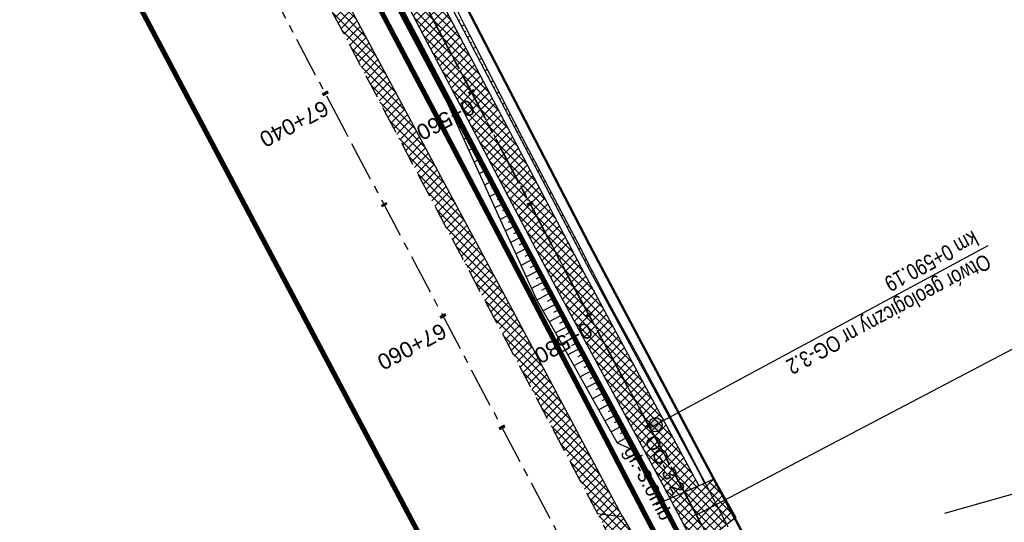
# Model space of a CAD drawing. Header units: metres. Extents: x 7529615 to 7533751, y 5721195 to 5727898.
# Tile 120 of 138: x 7529943 to 7530021, y 5727268 to 5727308. Entities that reach past the tile are written whole.
import ezdxf

# ---------------------------------------------------------------- set-up
doc = ezdxf.new("R2010")
doc.units = ezdxf.units.M
for name, pattern in [('CENTER', [50.8, 31.75, -6.35, 6.35, -6.35]), ('CENTER2', [28.575, 19.05, -3.175, 3.175, -3.175]), ('HIDDEN', [9.525, 6.35, -3.175])]:
    doc.linetypes.add(name, pattern=pattern)
for name, color, linetype in [('C-DROGI-SYTUACJA-ETYKIETY', 7, 'Continuous'), ('D-hatch-pobocza', 131, 'Continuous'), ('D-hatch-zjazdy-BA', 244, 'Continuous'), ('D-hatch-zjazdy-kruszywo', 111, 'Continuous'), ('D-otw-geotechniczne', 4, 'Continuous'), ('D-pobocza', 60, 'Continuous'), ('D-rowy', 160, 'Continuous'), ('D-skarpa', 2, 'Continuous'), ('D-skarpa-kreskowanie', 2, 'Continuous')]:
    doc.layers.add(name, color=color, linetype=linetype)
for name, color, linetype, lineweight, true_color in [('D-hatch-ciag-pieszo-rowerowy', 7, 'Continuous', 13, 0xff9f80), ('D-linia-podzialowa-ZRID', 7, 'Continuous', 50, 0x40ff00), ('D-podzialy-dzialek-etap-III', 7, 'Continuous', 30, 0xff0040)]:
    doc.layers.add(name, color=color, linetype=linetype, lineweight=lineweight, true_color=true_color)
for name, color, linetype, lineweight in [('D-krawędzie', 3, 'Continuous', 30), ('D-obrzeża', 2, 'Continuous', 30), ('D-otw-geotechniczne-opis', 7, 'Continuous', 30), ('D-oś', 2, 'CENTER', 30), ('D-pas-drogowy', 7, 'HIDDEN', 50), ('D-zjazdy', 202, 'Continuous', 30), ('D-zjazdy-opis', 202, 'Continuous', 30)]:
    doc.layers.add(name, color=color, linetype=linetype, lineweight=lineweight)
doc.layers.add('poprzeczki', color=7, linetype='Continuous', true_color=0x0000c7)
doc.styles.add('2mm08', font='arial.ttf', dxfattribs={"width": 0.8})
doc.styles.add('ARIAL', font='arial.ttf', dxfattribs={"height": 1})
doc.styles.get("Standard").update_dxf_attribs({"font": 'arial.ttf'})
pattern_1 = [(45, (0, 0), (-0.33675960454, 0.33675960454), []), (135, (0, 0), (-0.33675960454, -0.33675960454), [])]

# ---------------------------------------------------------------- blocks, each defined once
blk = doc.blocks.new('AeccTickLine')
at = {"color": 0, "linetype": 'ByBlock', "lineweight": -2}
blk.add_line((0, 1), (0, -1), dxfattribs=at)
blk = doc.blocks.new('otwor')
at = {"layer": 'D-otw-geotechniczne', "lineweight": 25}
h = blk.add_hatch(color=256, dxfattribs=at)
edge = h.paths.add_edge_path()
edge.add_arc((0, 0), 1.16, 0, 360)
blk.add_circle((0, 0), 1.16, dxfattribs=at)

msp = doc.modelspace()

# ---------------------------------------------------------------- hatches: boundary and pattern name
at = {"layer": 'D-hatch-ciag-pieszo-rowerowy'}
h = msp.add_hatch(dxfattribs=at)
h.set_pattern_fill('ANSI37', color=256, scale=0.15, style=0)
h.set_pattern_definition(pattern_1)
h.paths.add_polyline_path([(7529994.115, 5727270.039), (7529996.409, 5727271.048), (7529995.888, 5727272.04), (7529987.333, 5727287.9), (7529970.791, 5727319.398), (7529945.39, 5727367.318), (7529919.647, 5727417.711), (7529903.693, 5727447.921), (7529879.894, 5727492.595), (7529862.565, 5727525.262), (7529859.536, 5727525.637), (7529877.686, 5727491.422), (7529901.485, 5727446.75), (7529917.429, 5727416.559), (7529943.172, 5727366.164), (7529968.58, 5727318.231), (7529985.127, 5727286.725), (7529993.681, 5727270.865)])
at = {"layer": 'D-hatch-pobocza'}
h = msp.add_hatch(dxfattribs=at)
h.set_pattern_fill('ANSI37', color=256, scale=0.15, style=0)
h.set_pattern_definition(pattern_1)
h.paths.add_polyline_path([(7529905.34, 5727429.09), (7529892.28, 5727453.58), (7529881.53, 5727473.69), (7529872.27, 5727491.4), (7529857.46, 5727519.14), (7529841.38, 5727549.79), (7529827.75, 5727575.78), (7529816.4, 5727596.89), (7529800.43, 5727627.4), (7529788.07, 5727650.98), (7529775.85, 5727673.83), (7529761.3, 5727701.31), (7529749.89, 5727722.83), (7529745.5, 5727731.66), (7529738.971, 5727744.085), (7529737.465, 5727743.316), (7529742.213, 5727734.302), (7529762.326, 5727696.274), (7529777.785, 5727667.006), (7529799.322, 5727626.3), (7529822.193, 5727583.156), (7529846.924, 5727536.347), (7529864.752, 5727502.663), (7529900.459, 5727434.965), (7529935.352, 5727369.308), (7529971.476, 5727300.786), (7529988.361, 5727268.841), (7529990.28, 5727268.6), (7529990.329, 5727268.617), (7529981.66, 5727284.96), (7529968.42, 5727309.6), (7529956.4, 5727332.85), (7529943.52, 5727357.04), (7529932.32, 5727378.32), (7529916.68, 5727408.01)])
at = {"layer": 'D-hatch-zjazdy-BA'}
h = msp.add_hatch(dxfattribs=at)
h.set_pattern_fill('ANSI37', color=256, scale=0.15, style=0)
h.set_pattern_definition(pattern_1)
h.paths.add_polyline_path([(7529996.2, 5727266.069), (7529999.357, 5727268.527), (7529997.636, 5727271.592), (7529994.115, 5727270.039)])
at = {"layer": 'D-hatch-zjazdy-kruszywo'}
h = msp.add_hatch(dxfattribs=at)
h.set_pattern_fill('ANSI37', color=256, scale=0.15, style=0)
h.set_pattern_definition(pattern_1)
h.paths.add_polyline_path([(7529990.329, 5727268.617), (7529990.28, 5727268.6), (7529988.361, 5727268.841), (7529991.738, 5727262.452), (7529993.271, 5727263.708)])

# ---------------------------------------------------------------- linework, layer by layer
at = {"layer": 'D-krawędzie', "linetype": 'HIDDEN', "ltscale": 0.3}
msp.add_lwpolyline([(7529737.465, 5727743.316), (7529742.213, 5727734.302), (7529762.326, 5727696.274), (7529777.785, 5727667.006), (7529799.322, 5727626.3), (7529822.193, 5727583.156), (7529846.924, 5727536.347), (7529864.752, 5727502.663), (7529900.459, 5727434.965), (7529935.352, 5727369.308), (7529971.476, 5727300.786), (7530006.702, 5727234.141)], dxfattribs=at)
at = {"layer": 'D-linia-podzialowa-ZRID', "color": 12, "ltscale": 15, "true_color": 0xc70000}
msp.add_lwpolyline([(7529715.573, 5727792.968), (7529717.68, 5727794.024), (7529736.275, 5727758.647), (7529744.511, 5727750.406), (7529750.283, 5727738.55), (7529777.109, 5727687.569), (7529796.515, 5727651.33), (7529814.938, 5727616.793), (7529839.007, 5727572.304), (7529860.618, 5727532.509), (7529882.349, 5727491.504), (7529904.865, 5727449.096), (7529920.747, 5727418.885), (7529946.677, 5727368.547), (7529972.025, 5727320.573), (7529987.74, 5727290.153), (7529996.497, 5727273.662), (7530017.541, 5727234.203)], dxfattribs=at)
at = {"layer": 'D-obrzeża'}
for points in [[(7529996.408, 5727271.05), (7529995.888, 5727272.04), (7529987.333, 5727287.9), (7529970.791, 5727319.398), (7529945.39, 5727367.318), (7529919.647, 5727417.711), (7529903.693, 5727447.921), (7529879.894, 5727492.595), (7529858.761, 5727532.432), (7529838.856, 5727569.487), (7529813.479, 5727616.01), (7529794.958, 5727650.503), (7529776.019, 5727686.408), (7529748.844, 5727737.805), (7529744.118, 5727746.741, 0.071785), (7529740.753, 5727751.358), (7529739.549, 5727752.592, -0.071658), (7529736.189, 5727757.2), (7529717.235, 5727792.995)], [(7530013.813, 5727232.534), (7529993.681, 5727270.865), (7529985.127, 5727286.725), (7529968.58, 5727318.231), (7529943.172, 5727366.164), (7529917.429, 5727416.559), (7529901.485, 5727446.75), (7529877.686, 5727491.422), (7529856.555, 5727531.255), (7529836.657, 5727568.297), (7529811.281, 5727614.82), (7529792.751, 5727649.328), (7529773.808, 5727685.242), (7529746.633, 5727736.639), (7529746.633, 5727736.639), (7529742.077, 5727745.253, 0.071785), (7529738.712, 5727749.87), (7529737.508, 5727751.104, -0.071658), (7529734.148, 5727755.712), (7529715.008, 5727791.858)]]:
    msp.add_lwpolyline(points, format="xyb", dxfattribs=at)
at = {"layer": 'D-otw-geotechniczne-opis', "linetype": 'Continuous'}
msp.add_line((7529992.529, 5727275.634), (7530019.377, 5727290.116), dxfattribs=at)
at = {"layer": 'D-oś', "ltscale": 0.1}
msp.add_lwpolyline([(7530003.607, 5727232.506), (7529968.381, 5727299.153), (7529932.259, 5727367.671), (7529897.365, 5727433.327), (7529861.657, 5727501.028), (7529843.829, 5727534.712), (7529819.1, 5727581.518), (7529796.228, 5727624.663), (7529774.69, 5727665.371), (7529759.232, 5727694.637), (7529739.12, 5727732.663), (7529700.238, 5727806.043)], dxfattribs=at)
at = {"layer": 'D-oś', "ltscale": 0.03}
msp.add_lwpolyline([(7529714.301, 5727795.865), (7529735.169, 5727756.456, 0.071658), (7529738.529, 5727751.848), (7529739.732, 5727750.614, -0.071785), (7529743.098, 5727745.997), (7529747.739, 5727737.221), (7529774.913, 5727685.825), (7529793.855, 5727649.915), (7529812.38, 5727615.415), (7529837.757, 5727568.892), (7529857.658, 5727531.843), (7529878.79, 5727492.008), (7529902.589, 5727447.335), (7529918.538, 5727417.135), (7529944.281, 5727366.741), (7529969.685, 5727318.815), (7529986.23, 5727287.312), (7529994.785, 5727271.452), (7530014.919, 5727233.118)], format="xyb", dxfattribs=at)
at = {"layer": 'D-oś', "linetype": 'CENTER2', "lineweight": 35, "ltscale": 0.2}
msp.add_lwpolyline([(7529714.301, 5727795.865), (7529735.169, 5727756.456, 0.071658), (7529738.529, 5727751.848), (7529739.732, 5727750.614, -0.071785), (7529743.098, 5727745.997), (7529747.739, 5727737.221), (7529774.913, 5727685.825), (7529793.855, 5727649.915), (7529812.38, 5727615.415), (7529837.757, 5727568.892), (7529857.658, 5727531.843), (7529878.79, 5727492.008), (7529902.589, 5727447.335), (7529918.538, 5727417.135), (7529944.281, 5727366.741), (7529969.685, 5727318.815), (7529986.23, 5727287.312), (7529994.785, 5727271.452), (7530014.919, 5727233.118)], format="xyb", dxfattribs=at)
at = {"layer": 'D-pas-drogowy', "ltscale": 0.2, "flags": 128}
msp.add_lwpolyline([(7531633.019, 5724182.834, 0.4, 0.4, 0), (7531617.559, 5724211.608, 0.4, 0.4, 0), (7531566.784, 5724302.736, 0.4, 0.4, 0), (7531538.419, 5724356.47, 0.4, 0.4, 0), (7531526.32, 5724379.39, 0.4, 0.4, 0), (7531516.102, 5724393.607, 0.4, 0.4, 0.001485), (7531513.78, 5724396.838, 0.4, 0.4, 0), (7531501.87, 5724413.41, 0.4, 0.4, 0), (7531474.926, 5724464.508, 0.4, 0.4, 0), (7531446.2, 5724518.992, 0.4, 0.4, 0), (7531424.962, 5724559.262, 0.4, 0.4, 0), (7531398.444, 5724609.566, 0.4, 0.4, 0), (7531379.647, 5724645.216, 0.4, 0.4, 0), (7531365.23, 5724672.56, 0.4, 0.4, 0), (7531341.306, 5724717.915, 0.4, 0.4, 0), (7531312.9, 5724771.789, 0.4, 0.4, 0), (7531292.591, 5724810.307, 0.4, 0.4, 0), (7531259.392, 5724873.271, 0.4, 0.4, 0), (7531233.74, 5724921.923, 0.4, 0.4, 0), (7531203.073, 5724980.092, 0.4, 0.4, 0), (7531173.471, 5725036.225, 0.4, 0.4, 0), (7531168.27, 5725046.09, 0.4, 0.4, 0), (7531172.29, 5725062.58, 0.4, 0.4, 0), (7531166.31, 5725074.58, 0.4, 0.4, 0), (7531150.32, 5725079.6, 0.4, 0.4, 0), (7531141.5, 5725096.43, 0.4, 0.4, 0), (7531109.312, 5725157.814, 0.4, 0.4, 0), (7531086.641, 5725201.048, 0.4, 0.4, 0), (7531059.198, 5725253.384, 0.4, 0.4, 0), (7531028.207, 5725312.489, 0.4, 0.4, 0), (7530999.105, 5725367.99, 0.4, 0.4, 0), (7530956.248, 5725449.725, 0.4, 0.4, 0), (7530924.398, 5725510.464, 0.4, 0.4, 0), (7530897.51, 5725561.74, 0.4, 0.4, 0), (7530894.46, 5725566.14, 0.4, 0.4, 0), (7530892.16, 5725570.49, 0.4, 0.4, 0), (7530869.363, 5725613.307, 0.4, 0.4, 0), (7530861.694, 5725627.705, 0.4, 0.4, 0), (7530852.74, 5725644.52, 0.4, 0.4, 0), (7530831.51, 5725684.2, 0.4, 0.4, 0), (7530811.13, 5725722.52, 0.4, 0.4, 0), (7530792.348, 5725757.941, 0.4, 0.4, 0), (7530768.03, 5725803.8, 0.4, 0.4, 0), (7530748.769, 5725840.179, 0.4, 0.4, 0), (7530727.7, 5725879.97, 0.4, 0.4, 0), (7530712.098, 5725909.545, 0.4, 0.4, 0), (7530693.644, 5725944.645, 0.4, 0.4, 0), (7530665.702, 5725997.539, 0.4, 0.4, 0), (7530641.76, 5726042.88, 0.4, 0.4, 0), (7530616.5, 5726091.48, 0.4, 0.4, 0), (7530604.628, 5726114.32, 0.4, 0.4, -0.007763), (7530602.5, 5726118.43, 0.4, 0.4, 0), (7530603.992, 5726123.395, 0.4, 0.4, 0), (7530606.53, 5726131.84, 0.4, 0.4, 0), (7530603.27, 5726136.83, 0.4, 0.4, 0), (7530593.776, 5726151.369, 0.4, 0.4, 0), (7530590.203, 5726156.84, 0.4, 0.4, 0), (7530583.3, 5726167.41, 0.4, 0.4, 0), (7530580.578, 5726170.428, 0.4, 0.4, 0), (7530575.85, 5726175.67, 0.4, 0.4, 0), (7530569.01, 5726186.66, 0.4, 0.4, 0), (7530562.555, 5726199.189, 0.4, 0.4, 0), (7530555.67, 5726211.39, 0.4, 0.4, 0), (7530548.29, 5726224.23, 0.4, 0.4, 0), (7530540.58, 5726237.71, 0.4, 0.4, 0), (7530532.68, 5726252.65, 0.4, 0.4, 0), (7530524.06, 5726269.35, 0.4, 0.4, 0), (7530502.82, 5726309.91, 0.4, 0.4, 0), (7530488.83, 5726336.63, 0.4, 0.4, 0), (7530466.03, 5726380.16, 0.4, 0.4, 0), (7530438.47, 5726432.77, 0.4, 0.4, 0), (7530424.53, 5726459.09, 0.4, 0.4, 0), (7530401.63, 5726502.97, 0.4, 0.4, 0), (7530383.38, 5726538.06, 0.4, 0.4, 0), (7530353.97, 5726593.52, 0.4, 0.4, 0), (7530338.47, 5726622.74, 0.4, 0.4, 0), (7530322.01, 5726653.88, 0.4, 0.4, 0), (7530297.54, 5726700.33, 0.4, 0.4, 0), (7530287.38, 5726719.6, 0.4, 0.4, 0), (7530285.95, 5726722.316, 0.4, 0.4, 0), (7530280.26, 5726733.12, 0.4, 0.4, 0), (7530266.73, 5726758.74, 0.4, 0.4, 0), (7530260.42, 5726770.47, 0.4, 0.4, 0), (7530253.25, 5726783.82, 0.4, 0.4, 0), (7530244.95, 5726799.33, 0.4, 0.4, 0), (7530239.39, 5726808.49, 0.4, 0.4, 0), (7530238.29, 5726807.9, 0.4, 0.4, 0), (7530218.11, 5726850.67, 0.4, 0.4, 0), (7530175.907, 5726928.168, 0.4, 0.4, 0), (7530096.68, 5727076.15, 0.4, 0.4, 0), (7530094.68, 5727079.89, 0.4, 0.4, 0), (7530064.597, 5727135.523, 0.4, 0.4, 0), (7530046.731, 5727168.892, 0.4, 0.4, 0), (7530025.803, 5727208.461, 0.4, 0.4, 0), (7530012.847, 5727232.979, 0.4, 0.4, 0), (7529994.15, 5727268.45, 0.4, 0.4, 0), (7529981.671, 5727291.93, 0.4, 0.4, 0), (7529949.89, 5727351.73, 0.4, 0.4, 0), (7529924.75, 5727399.03, 0.4, 0.4, 0), (7529915.516, 5727417.1, 0.4, 0.4, 0), (7529885.83, 5727475.19, 0.4, 0.4, 0), (7529862.56, 5727519.97, 0.4, 0.4, 0), (7529852.985, 5727538.191, 0.4, 0.4, 0), (7529836.513, 5727569.511, 0.4, 0.4, 0), (7529815.369, 5727609.141, 0.4, 0.4, 0), (7529792.795, 5727651.247, 0.4, 0.4, 0), (7529774.199, 5727685.858, 0.4, 0.4, 0), (7529746.966, 5727736.059, 0.4, 0.4, 0), (7529733.92, 5727757.62, 0.4, 0.4, 0), (7529708.607, 5727806.389, 0.4, 0.4, 0), (7529688.492, 5727796.345, 0.4, 0.4, 0), (7529723.55, 5727729.88, 0.4, 0.4, 0), (7529725.42, 5727730.2, 0.4, 0.4, 0), (7529735.38, 5727711.28, 0.4, 0.4, 0), (7529739.21, 5727707.77, 0.4, 0.4, 0), (7529753.31, 5727681.13, 0.4, 0.4, 0), (7529755.178, 5727682.114, 0.4, 0.4, 0), (7529792.102, 5727611.923, 0.4, 0.4, 0), (7529811.741, 5727574.662, 0.4, 0.4, 0), (7529835.194, 5727530.193, 0.4, 0.4, 0), (7529857.56, 5727487.787, 0.4, 0.4, 0), (7529875.155, 5727454.426, 0.4, 0.4, 0), (7529890.63, 5727425.131, 0.4, 0.4, 0), (7529900.671, 5727406.159, 0.4, 0.4, 0), (7529953.284, 5727306.747, 0.4, 0.4, 0), (7529983.208, 5727250.207, 0.4, 0.4, 0), (7530015.379, 5727189.42, 0.4, 0.4, 0), (7530062.319, 5727099.625, 0.4, 0.4, 0), (7530100.06, 5727027.16, 0.4, 0.4, 0), (7530105.06, 5727018.32, 0.4, 0.4, 0), (7530143.175, 5726945.066, 0.4, 0.4, 0), (7530170.547, 5726892.961, 0.4, 0.4, 0), (7530195.92, 5726850.75, 0.4, 0.4, 0), (7530194.71, 5726849.15, 0.4, 0.4, 0), (7530197.22, 5726845.06, 0.4, 0.4, 0), (7530254.03, 5726738.21, 0.4, 0.4, 0), (7530261.371, 5726724.163, 0.4, 0.4, 0), (7530281.54, 5726685.57, 0.4, 0.4, 0), (7530289.214, 5726671.967, 0.4, 0.4, 0), (7530300.51, 5726651.778, 0.4, 0.4, 0), (7530303.939, 5726645.168, 0.4, 0.4, 0), (7530334.708, 5726583.665, 0.4, 0.4, 0), (7530397.759, 5726458.5, 0.4, 0.4, 0), (7530450.41, 5726357.28, 0.4, 0.4, 0), (7530482.4, 5726303.41, 0.4, 0.4, 0), (7530483.688, 5726301.003, 0.4, 0.4, 0), (7530491.35, 5726283.94, 0.4, 0.4, 0), (7530512.67, 5726243.78, 0.4, 0.4, 0), (7530529.43, 5726209.46, 0.4, 0.4, 0), (7530571.29, 5726130.56, 0.4, 0.4, 0), (7530581.28, 5726107.21, 0.4, 0.4, 0), (7530591.16, 5726088.44, 0.4, 0.4, 0), (7530597.42, 5726080.68, 0.4, 0.4, 0), (7530607.21, 5726063.51, 0.4, 0.4, 0), (7530610.82, 5726061.93, 0.4, 0.4, 0), (7530634.935, 5726016.147, 0.4, 0.4, 0), (7530642.914, 5726001.078, 0.4, 0.4, 0), (7530695.12, 5725902.09, 0.4, 0.4, 0), (7530708.718, 5725876.303, 0.4, 0.4, 0), (7530755.54, 5725787.51, 0.4, 0.4, 0), (7530802.56, 5725694.925, 0.4, 0.4, 0), (7530840.085, 5725624.059, 0.4, 0.4, 0), (7530865.243, 5725577.494, 0.4, 0.4, 0), (7530914.557, 5725484.684, 0.4, 0.4, 0), (7530964.182, 5725390.836, 0.4, 0.4, 0), (7531008.007, 5725307.954, 0.4, 0.4, 0), (7531059.253, 5725211.041, 0.4, 0.4, 0), (7531127.66, 5725081.67, 0.4, 0.4, 0), (7531345.12, 5724669.94, 0.4, 0.4, 0), (7531388.464, 5724586.93, 0.4, 0.4, 0), (7531412.35, 5724541.183, 0.4, 0.4, 0), (7531482.09, 5724407.62, 0.4, 0.4, 0), (7531504.02, 5724366.79, 0.4, 0.4, 0), (7531519.374, 5724337.52, 0.4, 0.4, 0), (7531563.749, 5724252.932, 0.4, 0.4, 0), (7531602.175, 5724179.681, 0.4, 0.4, 0), (7531619.177, 5724147.204, 0.4, 0.4, 0), (7531625.038, 5724135.635, 0.4, 0.4, 0), (7531656.796, 5724073.316, 0.4, 0.4, 0), (7531675.12, 5724037.36, 0.4, 0.4, 0), (7531682.71, 5724022.92, 0.4, 0.4, 0), (7531705.565, 5723979.811, 0.4, 0.4, 0), (7531736.606, 5723921.262, 0.4, 0.4, 0), (7531750.46, 5723895.13, 0.4, 0.4, 0), (7531740.77, 5723886.56, 0.4, 0.4, 0), (7531732.86, 5723885, 0.4, 0.4, 0), (7531722.18, 5723887.77, 0.4, 0.4, 0), (7531729.87, 5723862.17, 0.4, 0.4, 0), (7531742.92, 5723861.93, 0.4, 0.4, 0), (7531763.71, 5723859.52, 0.4, 0.4, 0), (7531768.42, 5723854.12, 0.4, 0.4, 0), (7531787.42, 5723817.97, 0.4, 0.4, 0), (7531795.57, 5723809.82, 0.4, 0.4, 0), (7531816.347, 5723819.85, 0.4, 0.4, 0), (7531816.347, 5723819.85, 0.4, 0.4, 0), (7531805.06, 5723843.23, 0.4, 0.4, 0), (7531803.61, 5723886.23, 0.4, 0.4, 0), (7531803.61, 5723886.23, 0.4, 0.4, 0), (7531780.08, 5723929.25, 0.4, 0.4, 0), (7531758.69, 5723936.76, 0.4, 0.4, 0), (7531749.359, 5723946.412, 0.4, 0.4, 0), (7531742.71, 5723953.29, 0.4, 0.4, 0), (7531735.177, 5723967.878, 0.4, 0.4, 0), (7531722.37, 5723992.68, 0.4, 0.4, 0), (7531705.042, 5724030.886, 0.4, 0.4, 0), (7531699.47, 5724043.17, 0.4, 0.4, 0), (7531692.69, 5724058.11, 0.4, 0.4, 0), (7531679.672, 5724084.017, 0.4, 0.4, 0), (7531674.55, 5724094.21, 0.4, 0.4, 0), (7531666.633, 5724114.003, 0.4, 0.4, 0), (7531649, 5724153.82, 0.4, 0.4, 0), (7531641.49, 5724149.34, 0.4, 0.4, 0), (7531626.04, 5724179.34, 0.4, 0.4, 0), (7531633.03, 5724182.84, 0, 0, 0)], format="xyseb", dxfattribs=at)
at = {"layer": 'D-pobocza'}
for points in [[(7529719.962, 5727788.914), (7529736.631, 5727757.434, 0.071658), (7529739.907, 5727752.941), (7529741.111, 5727751.707, -0.071785), (7529744.56, 5727746.975), (7529749.286, 5727738.039), (7529776.461, 5727686.642), (7529795.4, 5727650.738), (7529813.919, 5727616.248), (7529839.296, 5727569.725), (7529859.202, 5727532.667), (7529880.335, 5727492.83), (7529904.135, 5727448.155), (7529920.091, 5727417.942), (7529945.833, 5727367.549), (7529971.233, 5727319.631), (7529987.775, 5727288.135), (7529996.33, 5727272.275), (7529996.866, 5727271.253)], [(7529718.045, 5727785.054), (7529733.706, 5727755.478, 0.071658), (7529737.151, 5727750.754), (7529738.354, 5727749.521, -0.071785), (7529741.635, 5727745.019), (7529746.191, 5727736.405), (7529773.366, 5727685.008), (7529792.31, 5727649.093), (7529810.841, 5727614.582), (7529836.218, 5727568.059), (7529856.114, 5727531.019), (7529877.245, 5727491.187), (7529901.043, 5727446.515), (7529916.985, 5727416.328), (7529942.728, 5727365.933), (7529968.137, 5727317.998), (7529984.685, 5727286.49), (7529993.24, 5727270.63), (7529993.656, 5727269.837)]]:
    msp.add_lwpolyline(points, format="xyb", dxfattribs=at)
at = {"layer": 'D-pobocza', "linetype": 'ByBlock'}
msp.add_lwpolyline([(7529990.329, 5727268.617), (7529981.66, 5727284.96), (7529968.42, 5727309.6), (7529956.4, 5727332.85), (7529943.52, 5727357.04), (7529932.32, 5727378.32), (7529916.68, 5727408.01), (7529905.34, 5727429.09), (7529892.28, 5727453.58), (7529881.53, 5727473.69), (7529872.27, 5727491.4), (7529857.46, 5727519.14), (7529841.38, 5727549.79), (7529827.75, 5727575.78), (7529816.4, 5727596.89), (7529800.43, 5727627.4), (7529788.07, 5727650.98), (7529775.85, 5727673.83), (7529761.3, 5727701.31), (7529749.89, 5727722.83), (7529745.5, 5727731.66), (7529738.971, 5727744.085), (7529737.465, 5727743.316)], dxfattribs=at)
at = {"layer": 'D-podzialy-dzialek-etap-III'}
msp.add_lwpolyline([(7530015.924, 5727268.855), (7530022.283, 5727270.655)], dxfattribs=at)
at = {"layer": 'D-rowy', "linetype": 'HIDDEN', "ltscale": 0.1, "const_width": 0.4, "flags": 128}
msp.add_lwpolyline([(7530210.965, 5726857.162), (7530158.809, 5726954.52), (7530122.465, 5727022.753), (7530095.922, 5727072.859), (7530086.314, 5727091.113), (7530063.16, 5727134.709), (7530033.596, 5727190.759), (7530021.34, 5727213.676), (7530002.619, 5727249.036), (7529995.396, 5727262.503), (7529988.789, 5727275.206), (7529976.334, 5727299.006), (7529958.125, 5727333.488), (7529939.362, 5727369.129), (7529923.146, 5727399.734), (7529918.219, 5727408.985), (7529909.126, 5727427.527), (7529905.376, 5727434.673), (7529896.192, 5727451.152), (7529887.557, 5727467.231), (7529877.124, 5727486.657), (7529866.166, 5727506.778), (7529855.76, 5727526.176), (7529840.707, 5727554.898), (7529824.518, 5727585.588), (7529810.515, 5727612.292), (7529795.682, 5727640.077), (7529780.379, 5727668.69), (7529772.315, 5727684.078), (7529762.635, 5727702.447), (7529747.007, 5727732.117), (7529740.676, 5727744.954)], dxfattribs=at)
at = {"layer": 'D-skarpa', "linetype": 'Continuous'}
msp.add_lwpolyline([(7529948.588, 5727354.421), (7529958.042, 5727336.796), (7529960.386, 5727332.379), (7529967.965, 5727317.903), (7529969.647, 5727314.661), (7529971.983, 5727310.24), (7529974.307, 5727305.813), (7529976.51, 5727301.323), (7529982.709, 5727287.635), (7529983.508, 5727285.883), (7529985.032, 5727283.17), (7529989.934, 5727274.452), (7529991.458, 5727273.76), (7529993.24, 5727270.619), (7529993.261, 5727270.588), (7529993.633, 5727269.828)], dxfattribs=at)
msp.add_lwpolyline([(7529954.467, 5727351.878), (7529956.82, 5727347.466, 0.000197), (7529963.888, 5727334.236), (7529966.253, 5727329.83), (7529968.611, 5727325.421), (7529971.576, 5727319.817), (7529973.268, 5727316.563), (7529975.564, 5727312.121), (7529977.803, 5727307.649), (7529980.082, 5727303.198), (7529982.365, 5727298.75), (7529984.695, 5727294.326), (7529987.026, 5727289.903), (7529987.894, 5727288.186), (7529989.308, 5727285.476), (7529991.717, 5727281.095), (7529994.685, 5727275.5), (7529996.363, 5727272.304), (7529996.398, 5727272.235), (7529998.722, 5727267.808)], format="xyb", dxfattribs=at)
at = {"layer": 'D-skarpa-kreskowanie', "linetype": 'Continuous'}
for p, q in [((7529977.358, 5727307.969, 107.893), (7529977.471, 5727308.028, 107.808)), ((7529973.568, 5727307.658, 107.758), (7529973.388, 5727307.563, 107.623)), ((7529973.8, 5727307.215, 107.76), (7529973.71, 5727307.168, 107.692)), ((7529977.59, 5727307.526, 107.895), (7529977.807, 5727307.64, 107.731)), ((7529974.033, 5727306.772, 107.761), (7529973.853, 5727306.678, 107.626)), ((7529977.823, 5727307.084, 107.896), (7529977.929, 5727307.14, 107.816)), ((7529978.055, 5727306.641, 107.898), (7529978.263, 5727306.75, 107.741)), ((7529974.265, 5727306.33, 107.763), (7529974.175, 5727306.282, 107.695)), ((7529974.498, 5727305.887, 107.765), (7529974.317, 5727305.792, 107.628)), ((7529978.288, 5727306.198, 107.9), (7529978.389, 5727306.252, 107.823)), ((7529978.52, 5727305.756, 107.901), (7529978.719, 5727305.86, 107.752)), ((7529974.73, 5727305.444, 107.766), (7529974.634, 5727305.394, 107.694)), ((7529974.963, 5727305.002, 107.768), (7529974.758, 5727304.894, 107.613)), ((7529978.753, 5727305.313, 107.903), (7529978.85, 5727305.364, 107.83)), ((7529978.985, 5727304.87, 107.905), (7529979.175, 5727304.97, 107.762)), ((7529975.195, 5727304.559, 107.77), (7529975.087, 5727304.502, 107.688)), ((7529975.428, 5727304.116, 107.771), (7529975.198, 5727303.996, 107.599)), ((7529979.218, 5727304.428, 107.906), (7529979.31, 5727304.476, 107.837)), ((7529975.66, 5727303.674, 107.773), (7529975.54, 5727303.61, 107.682)), ((7529979.45, 5727303.985, 107.908), (7529979.63, 5727304.08, 107.772)), ((7529979.683, 5727303.542, 107.91), (7529979.77, 5727303.589, 107.843)), ((7529975.893, 5727303.231, 107.775), (7529975.639, 5727303.098, 107.584)), ((7529976.125, 5727302.788, 107.776), (7529975.992, 5727302.719, 107.676)), ((7529979.915, 5727303.1, 107.911), (7529980.086, 5727303.19, 107.783)), ((7529980.148, 5727302.657, 107.913), (7529980.231, 5727302.701, 107.85)), ((7529976.358, 5727302.346, 107.778), (7529976.08, 5727302.2, 107.569)), ((7529976.59, 5727301.903, 107.78), (7529976.445, 5727301.827, 107.67)), ((7529980.38, 5727302.214, 107.915), (7529980.543, 5727302.3, 107.792)), ((7529980.613, 5727301.772, 107.916), (7529980.692, 5727301.813, 107.857)), ((7529976.823, 5727301.46, 107.781), (7529976.52, 5727301.301, 107.553)), ((7529977.055, 5727301.018, 107.783), (7529976.891, 5727300.931, 107.659)), ((7529980.845, 5727301.329, 107.918), (7529981, 5727301.41, 107.802)), ((7529977.288, 5727300.575, 107.785), (7529976.933, 5727300.389, 107.518)), ((7529981.078, 5727300.886, 107.92), (7529981.153, 5727300.926, 107.863)), ((7529981.31, 5727300.444, 107.921), (7529981.456, 5727300.521, 107.811)), ((7529977.52, 5727300.132, 107.786), (7529977.33, 5727300.033, 107.643)), ((7529977.753, 5727299.69, 107.788), (7529977.346, 5727299.476, 107.482)), ((7529981.543, 5727300.001, 107.923), (7529981.614, 5727300.038, 107.869)), ((7529981.775, 5727299.559, 107.925), (7529981.913, 5727299.631, 107.821)), ((7529978.218, 5727298.804, 107.791), (7529977.76, 5727298.564, 107.446)), ((7529977.985, 5727299.247, 107.79), (7529977.769, 5727299.134, 107.627)), ((7529982.008, 5727299.116, 107.926), (7529982.074, 5727299.151, 107.876)), ((7529982.24, 5727298.673, 107.928), (7529982.37, 5727298.741, 107.83)), ((7529978.683, 5727297.919, 107.795), (7529978.173, 5727297.651, 107.411)), ((7529978.45, 5727298.362, 107.793), (7529978.208, 5727298.235, 107.611)), ((7529982.473, 5727298.231, 107.93), (7529982.538, 5727298.265, 107.88)), ((7529982.705, 5727297.788, 107.931), (7529982.836, 5727297.857, 107.833)), ((7529978.915, 5727297.476, 107.796), (7529978.647, 5727297.336, 107.595)), ((7529982.937, 5727297.345, 107.933), (7529983.003, 5727297.38, 107.883)), ((7529979.148, 5727297.034, 107.798), (7529978.586, 5727296.739, 107.375)), ((7529979.38, 5727296.591, 107.8), (7529979.086, 5727296.437, 107.578)), ((7529983.17, 5727296.903, 107.935), (7529983.302, 5727296.972, 107.835)), ((7529983.402, 5727296.46, 107.936), (7529983.469, 5727296.495, 107.886)), ((7529979.613, 5727296.148, 107.801), (7529978.999, 5727295.826, 107.339)), ((7529979.845, 5727295.706, 107.803), (7529979.526, 5727295.538, 107.562)), ((7529983.635, 5727296.017, 107.938), (7529983.768, 5727296.087, 107.838)), ((7529983.867, 5727295.575, 107.94), (7529983.934, 5727295.61, 107.889)), ((7529980.078, 5727295.263, 107.805), (7529979.413, 5727294.914, 107.304)), ((7529980.31, 5727294.821, 107.806), (7529979.965, 5727294.639, 107.546)), ((7529984.1, 5727295.132, 107.941), (7529984.234, 5727295.202, 107.84)), ((7529984.332, 5727294.689, 107.943), (7529984.4, 5727294.724, 107.892)), ((7529980.543, 5727294.378, 107.808), (7529979.826, 5727294.001, 107.268)), ((7529980.775, 5727293.935, 107.81), (7529980.404, 5727293.74, 107.53)), ((7529984.565, 5727294.247, 107.944), (7529984.7, 5727294.317, 107.843)), ((7529981.008, 5727293.493, 107.811), (7529980.239, 5727293.089, 107.232)), ((7529984.797, 5727293.804, 107.946), (7529984.865, 5727293.839, 107.895)), ((7529985.03, 5727293.361, 107.948), (7529985.166, 5727293.433, 107.845)), ((7529981.473, 5727292.607, 107.815), (7529980.652, 5727292.176, 107.197)), ((7529981.24, 5727293.05, 107.813), (7529980.843, 5727292.841, 107.514)), ((7529985.262, 5727292.919, 107.949), (7529985.331, 5727292.954, 107.898)), ((7529985.495, 5727292.476, 107.951), (7529985.632, 5727292.548, 107.848)), ((7529981.937, 5727291.722, 107.818), (7529981.065, 5727291.264, 107.161)), ((7529981.705, 5727292.165, 107.816), (7529981.282, 5727291.942, 107.498)), ((7529985.727, 5727292.033, 107.953), (7529985.796, 5727292.069, 107.901)), ((7529985.96, 5727291.591, 107.954), (7529986.098, 5727291.663, 107.85)), ((7529982.402, 5727290.837, 107.821), (7529981.479, 5727290.351, 107.126)), ((7529982.17, 5727291.279, 107.82), (7529981.721, 5727291.043, 107.481)), ((7529986.192, 5727291.148, 107.956), (7529986.262, 5727291.184, 107.904)), ((7529982.635, 5727290.394, 107.823), (7529982.16, 5727290.145, 107.465)), ((7529986.425, 5727290.705, 107.958), (7529986.565, 5727290.779, 107.852)), ((7529986.657, 5727290.263, 107.959), (7529986.728, 5727290.299, 107.907)), ((7529982.867, 5727289.951, 107.825), (7529981.892, 5727289.439, 107.09)), ((7529983.1, 5727289.509, 107.826), (7529982.599, 5727289.246, 107.449)), ((7529986.89, 5727289.82, 107.961), (7529987.031, 5727289.894, 107.855)), ((7529987.122, 5727289.377, 107.963), (7529987.189, 5727289.413, 107.912)), ((7529983.332, 5727289.066, 107.828), (7529982.305, 5727288.526, 107.054)), ((7529983.565, 5727288.623, 107.83), (7529983.038, 5727288.347, 107.433)), ((7529987.355, 5727288.935, 107.964), (7529987.482, 5727289.002, 107.869)), ((7529987.587, 5727288.492, 107.966), (7529987.647, 5727288.524, 107.921)), ((7529983.797, 5727288.181, 107.831), (7529982.718, 5727287.614, 107.019)), ((7529984.03, 5727287.738, 107.833), (7529983.478, 5727287.448, 107.417)), ((7529987.821, 5727288.05, 107.968), (7529987.934, 5727288.111, 107.882)), ((7529984.262, 5727287.295, 107.834), (7529983.134, 5727286.703, 106.985)), ((7529988.058, 5727287.61, 107.969), (7529988.111, 5727287.639, 107.929)), ((7529988.295, 5727287.17, 107.971), (7529988.396, 5727287.224, 107.895)), ((7529984.728, 5727286.41, 107.838), (7529983.564, 5727285.782, 106.956)), ((7529984.495, 5727286.853, 107.836), (7529983.918, 5727286.55, 107.402)), ((7529988.533, 5727286.73, 107.973), (7529988.58, 5727286.755, 107.937)), ((7529988.77, 5727286.289, 107.974), (7529988.859, 5727286.337, 107.907)), ((7529985.203, 5727285.53, 107.841), (7529984.054, 5727284.911, 106.971)), ((7529984.966, 5727285.97, 107.839), (7529984.387, 5727285.658, 107.401)), ((7529989.007, 5727285.849, 107.976), (7529989.049, 5727285.872, 107.945)), ((7529989.245, 5727285.409, 107.978), (7529989.322, 5727285.451, 107.92)), ((7529985.678, 5727284.65, 107.844), (7529984.544, 5727284.039, 106.986)), ((7529985.44, 5727285.09, 107.843), (7529984.87, 5727284.782, 107.411)), ((7529989.482, 5727284.969, 107.979), (7529989.522, 5727284.991, 107.949)), ((7529989.72, 5727284.529, 107.981), (7529989.804, 5727284.575, 107.918)), ((7529985.915, 5727284.21, 107.846), (7529985.352, 5727283.906, 107.42)), ((7529989.957, 5727284.089, 107.983), (7529990.001, 5727284.113, 107.95)), ((7529986.152, 5727283.77, 107.848), (7529985.034, 5727283.167, 107.001)), ((7529986.39, 5727283.33, 107.849), (7529985.835, 5727283.03, 107.429)), ((7529990.194, 5727283.649, 107.984), (7529990.285, 5727283.698, 107.915)), ((7529990.432, 5727283.209, 107.986), (7529990.479, 5727283.235, 107.95)), ((7529986.627, 5727282.89, 107.851), (7529985.524, 5727282.295, 107.016)), ((7529986.865, 5727282.45, 107.853), (7529986.317, 5727282.154, 107.438)), ((7529990.669, 5727282.769, 107.988), (7529990.767, 5727282.822, 107.913)), ((7529990.906, 5727282.329, 107.989), (7529990.957, 5727282.356, 107.951)), ((7529987.102, 5727282.01, 107.854), (7529986.015, 5727281.423, 107.031)), ((7529987.339, 5727281.57, 107.856), (7529986.799, 5727281.279, 107.447)), ((7529991.144, 5727281.889, 107.991), (7529991.249, 5727281.946, 107.911)), ((7529991.381, 5727281.449, 107.993), (7529991.436, 5727281.478, 107.951)), ((7529987.577, 5727281.13, 107.858), (7529986.505, 5727280.551, 107.046)), ((7529987.814, 5727280.69, 107.859), (7529987.282, 5727280.403, 107.456)), ((7529991.618, 5727281.009, 107.994), (7529991.731, 5727281.069, 107.909)), ((7529988.051, 5727280.249, 107.861), (7529986.995, 5727279.68, 107.061)), ((7529991.856, 5727280.569, 107.996), (7529991.91, 5727280.598, 107.955)), ((7529992.093, 5727280.129, 107.998), (7529992.199, 5727280.186, 107.917)), ((7529988.526, 5727279.369, 107.864), (7529987.485, 5727278.808, 107.076)), ((7529988.289, 5727279.809, 107.863), (7529987.764, 5727279.527, 107.465)), ((7529992.331, 5727279.689, 107.999), (7529992.382, 5727279.716, 107.96)), ((7529992.568, 5727279.248, 108.001), (7529992.668, 5727279.302, 107.925)), ((7529989.001, 5727278.489, 107.868), (7529987.975, 5727277.936, 107.091)), ((7529988.763, 5727278.929, 107.866), (7529988.247, 5727278.651, 107.475)), ((7529992.805, 5727278.808, 108.003), (7529992.854, 5727278.835, 107.966)), ((7529993.043, 5727278.368, 108.004), (7529993.137, 5727278.419, 107.933)), ((7529989.476, 5727277.609, 107.871), (7529988.465, 5727277.064, 107.106)), ((7529989.238, 5727278.049, 107.869), (7529988.729, 5727277.775, 107.484)), ((7529993.28, 5727277.928, 108.006), (7529993.326, 5727277.953, 107.972)), ((7529993.517, 5727277.488, 108.008), (7529993.605, 5727277.536, 107.941)), ((7529989.713, 5727277.169, 107.873), (7529989.212, 5727276.899, 107.493)), ((7529993.755, 5727277.048, 108.009), (7529993.797, 5727277.071, 107.977)), ((7529989.95, 5727276.729, 107.874), (7529988.955, 5727276.192, 107.121)), ((7529990.188, 5727276.289, 107.876), (7529989.694, 5727276.023, 107.502)), ((7529993.992, 5727276.608, 108.011), (7529994.074, 5727276.652, 107.949)), ((7529994.23, 5727276.168, 108.013), (7529994.269, 5727276.189, 107.983)), ((7529990.425, 5727275.849, 107.878), (7529989.445, 5727275.32, 107.136)), ((7529990.662, 5727275.409, 107.879), (7529990.176, 5727275.147, 107.511)), ((7529994.467, 5727275.728, 108.014), (7529994.543, 5727275.769, 107.957)), ((7529994.704, 5727275.288, 108.015), (7529994.74, 5727275.307, 107.988)), ((7529990.9, 5727274.969, 107.881), (7529989.938, 5727274.45, 107.153)), ((7529991.137, 5727274.529, 107.883), (7529990.824, 5727274.36, 107.645)), ((7529994.942, 5727274.848, 108.016), (7529995.009, 5727274.884, 107.965)), ((7529995.179, 5727274.408, 108.016), (7529995.21, 5727274.425, 107.992)), ((7529991.374, 5727274.089, 107.884), (7529991.082, 5727273.931, 107.663)), ((7529991.612, 5727273.649, 107.885), (7529991.577, 5727273.63, 107.859)), ((7529995.416, 5727273.968, 108.016), (7529995.474, 5727273.999, 107.972)), ((7529991.849, 5727273.208, 107.886), (7529991.789, 5727273.176, 107.84)), ((7529995.654, 5727273.528, 108.016), (7529995.68, 5727273.542, 107.996)), ((7529995.891, 5727273.088, 108.016), (7529995.938, 5727273.113, 107.98)), ((7529992.087, 5727272.768, 107.886), (7529992.061, 5727272.755, 107.867)), ((7529992.324, 5727272.328, 107.886), (7529992.283, 5727272.306, 107.855)), ((7529996.128, 5727272.648, 108.016), (7529996.15, 5727272.659, 108)), ((7529996.365, 5727272.207, 108.016), (7529996.403, 5727272.227, 107.988)), ((7529992.561, 5727271.888, 107.886), (7529992.545, 5727271.88, 107.874)), ((7529992.799, 5727271.448, 107.886), (7529992.776, 5727271.436, 107.869)), ((7529996.598, 5727271.764, 108.016), (7529996.616, 5727271.774, 108.005)), ((7529996.83, 5727271.322, 108.016), (7529996.868, 5727271.341, 107.999)), ((7529993.036, 5727271.008, 107.886), (7529993.03, 5727271.005, 107.881)), ((7529993.273, 5727270.568, 107.886), (7529993.271, 5727270.567, 107.886)), ((7529993.491, 5727270.118, 107.895), (7529993.498, 5727270.121, 107.891)), ((7529993.711, 5727269.669, 107.905), (7529993.738, 5727269.682, 107.886)), ((7529993.932, 5727269.219, 107.914), (7529993.951, 5727269.23, 107.9)), ((7529994.152, 5727268.77, 107.924), (7529994.203, 5727268.797, 107.886)), ((7529994.372, 5727268.321, 107.933), (7529994.404, 5727268.338, 107.91))]:
    msp.add_line(p, q, dxfattribs=at)
at = {"layer": 'D-zjazdy'}
msp.add_lwpolyline([(7529993.02, 5727269.557), (7529997.636, 5727271.592), (7529999.357, 5727268.527), (7529995.192, 5727265.282)], dxfattribs=at)
at = {"layer": 'D-zjazdy', "linetype": 'ByBlock'}
msp.add_lwpolyline([(7529988.361, 5727268.841), (7529990.28, 5727268.6), (7529990.329, 5727268.617), (7529993.271, 5727263.708), (7529991.738, 5727262.452)], dxfattribs=at)
at = {"layer": 'D-zjazdy-opis', "color": 202, "linetype": 'Continuous', "lineweight": 30}
msp.add_line((7529996.215, 5727268.729), (7530023.699, 5727283.164), dxfattribs=at)

# ---------------------------------------------------------------- block references
at = {"layer": 'C-DROGI-SYTUACJA-ETYKIETY', "color": 2, "linetype": 'Continuous', "lineweight": 60}
for p, xscale, yscale, zscale, rotation in [((7529966.774, 5727302.2), 0.25, 0.25, 0.25, 297.7973605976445), ((7529971.444, 5727293.357), 0.2499999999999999, 0.2499999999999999, 0.2499999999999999, 297.8590090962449), ((7529976.117, 5727284.516), 0.2499999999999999, 0.2499999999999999, 0.2499999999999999, 297.8590090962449), ((7529980.79, 5727275.675), 0.2499999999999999, 0.2499999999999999, 0.2499999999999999, 297.8590090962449)]:
    msp.add_blockref('AeccTickLine', p, dxfattribs=dict(at, xscale=xscale, yscale=yscale, zscale=zscale, rotation=rotation))
at = {"layer": 'D-otw-geotechniczne', "lineweight": 25, "xscale": -0.4687499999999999, "yscale": 0.4687499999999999, "zscale": 0.4687499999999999, "rotation": 309.871563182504}
msp.add_blockref('otwor', (7529992.973, 5727275.874), dxfattribs=at)
at = {"layer": 'poprzeczki', "color": 2, "linetype": 'Continuous', "lineweight": 60}
for p, xscale, yscale, zscale, rotation in [((7529978.361, 5727302.295), 0.2499999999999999, 0.2499999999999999, 0.2499999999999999, 297.7083789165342), ((7529983.011, 5727293.441), 0.2499999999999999, 0.2499999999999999, 0.2499999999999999, 297.7083789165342), ((7529987.691, 5727284.604), 0.25, 0.25, 0.25, 298.3420131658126), ((7529992.438, 5727275.803), 0.25, 0.25, 0.25, 298.3420131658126)]:
    msp.add_blockref('AeccTickLine', p, dxfattribs=dict(at, xscale=xscale, yscale=yscale, zscale=zscale, rotation=rotation))

# ---------------------------------------------------------------- texts
at = {"layer": 'C-DROGI-SYTUACJA-ETYKIETY', "color": 2}
for s, rotation, p in [('67+040', 207.79736, (7529966.617, 5727301.693)), ('0+560', 207.70838, (7529978.204, 5727301.788)), ('67+060', 207.85901, (7529975.961, 5727284.009)), ('0+580', 208.34201, (7529987.539, 5727284.096))]:
    msp.add_text(s, height=1.25, rotation=rotation, dxfattribs=at).set_placement(p)
at = {"layer": 'D-otw-geotechniczne', "linetype": 'Continuous', "insert": (7529993.02, 5727275.202), "char_height": 1.1, "attachment_point": 1, "rotation": 298, "style": 'ARIAL'}
msp.add_mtext_dynamic_manual_height_columns('OG-3.2\\Pgł.-3.0mb', width=9.91454, gutter_width=6, heights=[0], dxfattribs=at)
at = {"layer": 'D-otw-geotechniczne-opis', "linetype": 'Continuous', "insert": (7530018.937, 5727289.878), "char_height": 1.25, "attachment_point": 4, "rotation": 208.34201, "style": '2mm08'}
msp.add_mtext('Otwór geologiczny nr OG-3.2\\Pkm 0+590.19', dxfattribs=at)
at = {"layer": 'D-zjazdy-opis', "color": 202, "linetype": 'Continuous', "lineweight": 30, "insert": (7530031.47, 5727286.822), "char_height": 1.25, "attachment_point": 7, "rotation": 207.70921, "style": '2mm08'}
msp.add_mtext('zjazd indywidualny', dxfattribs=at)

doc.saveas('drawing.dxf')
